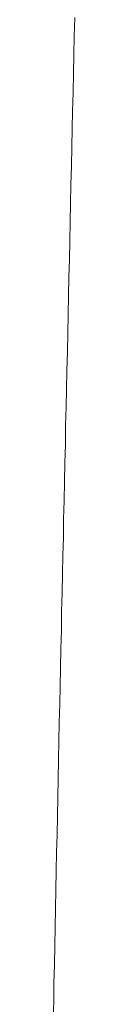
# Model space of a CAD drawing. Header units: millimetres. Extents: x -2274 to 12297, y -16157 to 26321.
# Tile 134 of 256: x -62.8033 to -62.7884, y -3936.2775 to -3935.5945. Entities that reach past the tile are written whole.
import ezdxf

# ---------------------------------------------------------------- set-up
doc = ezdxf.new("R2010")
doc.units = ezdxf.units.MM

msp = doc.modelspace()

# ---------------------------------------------------------------- linework, layer by layer
at = {"color": 253, "lineweight": 13}
msp.add_polyline3d([(-62.78844, -3935.59301, 0), (-62.78874, -3935.60601, 0), (-62.78904, -3935.61901, 0), (-62.78934, -3935.63201, 0), (-62.78964, -3935.64501, 0), (-62.78994, -3935.65801, 0), (-62.79014, -3935.67001, 0), (-62.79044, -3935.68301, 0), (-62.79074, -3935.69601, 0), (-62.79104, -3935.70901, 0), (-62.79134, -3935.72201, 0), (-62.79164, -3935.73501, 0), (-62.79184, -3935.74801, 0), (-62.79214, -3935.76101, 0), (-62.79244, -3935.77301, 0), (-62.79274, -3935.78601, 0), (-62.79304, -3935.79901, 0), (-62.79334, -3935.81201, 0), (-62.79354, -3935.82501, 0), (-62.79384, -3935.83801, 0), (-62.79414, -3935.85101, 0), (-62.79444, -3935.86301, 0), (-62.79474, -3935.87601, 0), (-62.79494, -3935.88901, 0), (-62.79524, -3935.90201, 0), (-62.79554, -3935.91501, 0), (-62.79584, -3935.92801, 0), (-62.79614, -3935.94101, 0), (-62.79634, -3935.95401, 0), (-62.79664, -3935.96601, 0), (-62.79694, -3935.97901, 0), (-62.79724, -3935.99201, 0), (-62.79754, -3936.00501, 0), (-62.79774, -3936.01801, 0), (-62.79804, -3936.03101, 0), (-62.79834, -3936.04401, 0), (-62.79864, -3936.05701, 0), (-62.79884, -3936.06901, 0), (-62.79914, -3936.08201, 0), (-62.79944, -3936.09501, 0), (-62.79964, -3936.10801, 0), (-62.79994, -3936.12101, 0), (-62.80024, -3936.13401, 0), (-62.80044, -3936.14701, 0), (-62.80074, -3936.16001, 0), (-62.80104, -3936.17201, 0), (-62.80124, -3936.18501, 0), (-62.80154, -3936.19801, 0), (-62.80184, -3936.21101, 0), (-62.80204, -3936.22401, 0), (-62.80234, -3936.23701, 0), (-62.80254, -3936.25001, 0), (-62.80284, -3936.26301, 0), (-62.80304, -3936.27501, 0), (-62.80334, -3936.28801, 0)], dxfattribs=at)

doc.saveas('drawing.dxf')
